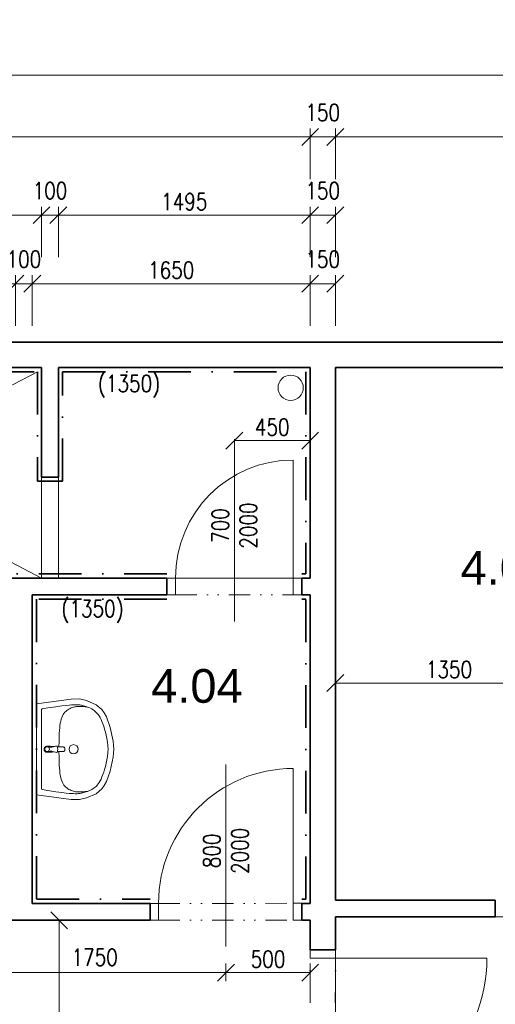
# Model space of a CAD drawing. Header units: millimetres. Extents: x -485339 to 350584, y -1189934 to 0.
# Tile 173 of 178: x -72230 to -69405, y -717226 to -711384. Entities that reach past the tile are written whole.
import ezdxf

# ---------------------------------------------------------------- set-up
doc = ezdxf.new("R2010")
doc.units = ezdxf.units.MM
doc.header["$LTSCALE"] = 10
doc.linetypes.add('DASHDOT', pattern=[25.4, 12.7, -6.35, 0, -6.35])
doc.linetypes.add('DĚLICÍ2', pattern=[15.875, 6.35, -3.175, 0, -3.175, 0, -3.175])
doc.layers.get('Defpoints').update_dxf_attribs({"color": 201})
for name, color, linetype, lineweight, true_color in [('BOUR_DVEŘE', 7, 'Continuous', 18, 0x4ccd32), ('BOUR_ker.obklad', 7, 'DASHDOT', 35, 0x4ccd32), ('BOUR_zařizováky', 7, 'Continuous', 18, 0x4ccd32), ('BOURÁNÍ_POPIS', 7, 'Continuous', 18, 0x4ccd32)]:
    doc.layers.add(name, color=color, linetype=linetype, lineweight=lineweight, true_color=true_color)
for name, color, linetype, lineweight in [('St__otvory_dveře', 40, 'Continuous', 18), ('St_kóty', 132, 'Continuous', 18), ('St_plocha_místnosti', 250, 'Continuous', 18), ('St_popis_otvory', 40, 'Continuous', 18), ('St_čáry_obrys', 5, 'Continuous', 35), ('St_čáry_plné', 250, 'Continuous', 18), ('ZTI_ST_kanalda', 234, 'Continuous', 18)]:
    doc.layers.add(name, color=color, linetype=linetype, lineweight=lineweight)
doc.layers.add('St_plocha_místn', color=140, linetype='Continuous', lineweight=18, plot=False)
doc.styles.add('Andy', font='arial.ttf')
doc.styles.get("Standard").update_dxf_attribs({"font": 'simplex.shx', "width": 0.8})
doc.dimstyles.new('stavebníM100', dxfattribs={"dimtxt": 165, "dimasz": 170, "dimexe": 150, "dimexo": 100, "dimgap": 30, "dimtad": 1, "dimdec": 0, "dimtxsty": 'Standard', "dimblk": 'OBLIQUE', "dimcen": -2.5, "dimdle": 150, "dimclrd": 256, "dimclre": 256, "dimclrt": 256, "dimadec": 4, "dimazin": 0, "dimtfac": 1, "dimtdec": 0, "dimtmove": 2, "dimatfit": 3, "dimldrblk": 'OBLIQUE', "dimfxl": 400, "dimfxlon": 1, "dimlwd": -1, "dimlwe": -1, "dimarcsym": 0})
doc.dimstyles.new('stavebníM50 vnitřní', dxfattribs={"dimtxt": 100, "dimasz": 100, "dimexe": 50, "dimexo": 100, "dimgap": 30, "dimtad": 1, "dimdec": 0, "dimtxsty": 'Standard', "dimblk": 'OBLIQUE', "dimcen": 2.5, "dimclrd": 256, "dimclre": 256, "dimclrt": 256, "dimadec": 0, "dimazin": 0, "dimtfac": 1, "dimtdec": 0, "dimtmove": 2, "dimatfit": 2, "dimldrblk": 'OBLIQUE', "dimfxl": 250, "dimfxlon": 1, "dimlwd": -1, "dimlwe": -1, "dimarcsym": 0})

# ---------------------------------------------------------------- blocks, each defined once
blk = doc.blocks.new('G$CC1796412')
at = {"layer": 'St__otvory_dveře', "color": 0, "ltscale": 2}
blk.add_lwpolyline([(850, 0.8), (850, 800.8)], dxfattribs=at)
at = {"layer": 'St__otvory_dveře', "ltscale": 2}
for points in [[(50, 0), (0, 0), (0, -100), (50, -100)], [(900, 0.8), (850, 0.8), (850, -99.2), (900, -99.2)]]:
    blk.add_lwpolyline(points, close=True, dxfattribs=at)
at = {"layer": 'St__otvory_dveře', "linetype": 'DĚLICÍ2', "ltscale": 2}
for points in [[(50, 0), (850, 0.8)], [(50, -100), (850, -99.2)]]:
    blk.add_lwpolyline(points, dxfattribs=at)
at = {"layer": 'St__otvory_dveře', "color": 0, "ltscale": 2}
blk.add_arc((850, 0.8), 800, 90, 180, dxfattribs=at)
blk = doc.blocks.new('G$CB4A84410')
at = {"layer": 'St__otvory_dveře', "ltscale": 2}
for points in [[(100, -50), (100, 0), (0, 0), (0, -50)], [(100.8, -800), (100.8, -750), (0.8, -750), (0.8, -800)]]:
    blk.add_lwpolyline(points, close=True, dxfattribs=at)
at = {"layer": 'St__otvory_dveře', "linetype": 'DĚLICÍ2', "ltscale": 2}
for points in [[(0, -50), (0.8, -750)], [(100, -50), (100.8, -750)]]:
    blk.add_lwpolyline(points, dxfattribs=at)
at = {"layer": 'St__otvory_dveře', "color": 0, "ltscale": 2}
blk.add_lwpolyline([(100.8, -750), (800.8, -750)], dxfattribs=at)
blk.add_arc((100.8, -750), 700, 0, 90, dxfattribs=at)
blk = doc.blocks.new('19252405')
at = {"color": 0}
for p, q in [((-256, 297.9), (-297.4, 289)), ((-205.9, 297.8), (-256, 297.9)), ((-0.1, 270), (-205.9, 297.8)), ((-387.8, 235.1), (-402, 215.6)), ((-354.4, 263.7), (-387.8, 235.1)), ((-297.4, 289), (-354.4, 263.7)), ((-335.7, 234), (-342.8, 229.3)), ((-328.1, 238.5), (-335.7, 234)), ((-319.9, 242.7), (-328.1, 238.5)), ((-311.4, 246.6), (-319.9, 242.7)), ((-303, 250), (-311.4, 246.6)), ((-294.7, 253.1), (-303, 250)), ((-296.5, 251), (-303, 250)), ((-289.1, 251.8), (-296.5, 251)), ((-287, 255.6), (-294.7, 253.1)), ((-281, 252.4), (-289.1, 251.8)), ((-279.9, 257.7), (-287, 255.6)), ((-272.6, 252.9), (-281, 252.4)), ((-273.6, 259.4), (-279.9, 257.7)), ((-267.9, 260.7), (-273.6, 259.4)), ((-264.3, 253.2), (-272.6, 252.9)), ((-262.5, 261.7), (-267.9, 260.7)), ((-256.6, 253.4), (-264.3, 253.2)), ((-257.4, 262.5), (-262.5, 261.7)), ((-252.3, 263.1), (-257.4, 262.5)), ((-249.5, 253.4), (-256.6, 253.4)), ((-247.3, 263.5), (-252.3, 263.1)), ((-243.2, 253.2), (-249.5, 253.4)), ((-242, 263.9), (-247.3, 263.5)), ((-237.2, 252.7), (-243.2, 253.2)), ((-236, 264), (-242, 263.9)), ((-231.5, 252), (-237.2, 252.7)), ((-228.7, 263.9), (-236, 264)), ((-225.7, 250.8), (-231.5, 252)), ((-219.5, 263.5), (-228.7, 263.9)), ((-219.7, 249.3), (-225.7, 250.8)), ((-213.4, 247.2), (-219.7, 249.3)), ((-208.3, 262.9), (-219.5, 263.5)), ((-206.7, 244.7), (-213.4, 247.2)), ((-194.3, 261.8), (-208.3, 262.9)), ((-199.8, 241.7), (-206.7, 244.7)), ((-192.9, 238.2), (-199.8, 241.7)), ((-175.7, 260), (-194.3, 261.8)), ((-186.2, 234.2), (-192.9, 238.2)), ((-179.7, 229.6), (-186.2, 234.2)), ((-149.9, 256.8), (-175.7, 260)), ((-114.5, 252), (-149.9, 256.8)), ((-67.2, 245), (-114.5, 252)), ((-34.3, 239.9), (-67.2, 245)), ((-30.1, 235), (-29.9, -235)), ((-0.1, 270), (0.1, -270)), ((-415, 191.7), (-438, 129.3)), ((-402, 215.6), (-415, 191.7)), ((-383.4, 176.7), (-388.8, 164.5)), ((-377.9, 187.5), (-383.4, 176.7)), ((-372.4, 197), (-377.9, 187.5)), ((-366.9, 205.2), (-372.4, 197)), ((-361.2, 212.3), (-366.9, 205.2)), ((-355.4, 218.6), (-361.2, 212.3)), ((-349.3, 224.2), (-355.4, 218.6)), ((-342.8, 229.3), (-349.3, 224.2)), ((-173.6, 224.5), (-179.7, 229.6)), ((-168, 218.8), (-173.6, 224.5)), ((-162.7, 212.4), (-168, 218.8)), ((-158, 205.2), (-162.7, 212.4)), ((-153.7, 197.1), (-158, 205.2)), ((-149.9, 188), (-153.7, 197.1)), ((-146.7, 177.9), (-149.9, 188)), ((-143.9, 166.8), (-146.7, 177.9)), ((-438, 129.3), (-456.2, 47.3)), ((-404.5, 119.4), (-409.5, 101.6)), ((-399.3, 135.8), (-404.5, 119.4)), ((-394.1, 150.9), (-399.3, 135.8)), ((-388.8, 164.5), (-394.1, 150.9)), ((-141.5, 154.5), (-143.9, 166.8)), ((-139.5, 141.3), (-141.5, 154.5)), ((-137.9, 127), (-139.5, 141.3)), ((-136.6, 111.6), (-137.9, 127)), ((-418.2, 63.2), (-421.5, 42.6)), ((-414.2, 82.9), (-418.2, 63.2)), ((-409.5, 101.6), (-414.2, 82.9)), ((-135.5, 95.2), (-136.6, 111.6)), ((-134.7, 77.8), (-135.5, 95.2)), ((-134.1, 59.5), (-134.7, 77.8)), ((-133.8, 40.3), (-134.1, 59.5)), ((-456.2, 47.3), (-460, -0.1)), ((-423.8, 21.2), (-425.1, -1.9)), ((-423.8, -21.5), (-425.1, 1.7)), ((-421.5, 42.6), (-423.8, 21.2)), ((-167.6, 4.8), (-167.7, 2.2)), ((-167.7, 2.2), (-167.7, 0)), ((-167.5, 6.7), (-167.6, 4.8)), ((-167.4, 8), (-167.5, 6.7)), ((-167.2, 9), (-167.4, 8)), ((-167, 9.6), (-167.2, 9)), ((-166.7, 10.2), (-167, 9.6)), ((-166.5, 10.7), (-166.7, 10.2)), ((-166.2, 11.1), (-166.5, 10.7)), ((-165.8, 11.4), (-166.2, 11.1)), ((-165.5, 11.7), (-165.8, 11.4)), ((-165.1, 11.9), (-165.5, 11.7)), ((-164.7, 12.1), (-165.1, 11.9)), ((-164.2, 12.3), (-164.7, 12.1)), ((-163.7, 12.5), (-164.2, 12.3)), ((-163.2, 12.6), (-163.7, 12.5)), ((-162.5, 12.7), (-163.2, 12.6)), ((-161.8, 12.9), (-162.5, 12.7)), ((-160.9, 13), (-161.8, 12.9)), ((-159.9, 13), (-160.9, 13)), ((-158.7, 13.1), (-159.9, 13)), ((-157.3, 13.2), (-158.7, 13.1)), ((-155.5, 13.3), (-157.3, 13.2)), ((-153.4, 13.3), (-155.5, 13.3)), ((-150.9, 13.4), (-153.4, 13.3)), ((-148.1, 13.5), (-150.9, 13.4)), ((-145, 13.6), (-148.1, 13.5)), ((-141.7, 13.6), (-145, 13.6)), ((-138.2, 13.8), (-141.7, 13.6)), ((-134.6, 13.9), (-138.2, 13.8)), ((-131.1, 14), (-134.6, 13.9)), ((-133.5, 20.5), (-133.8, 40.3)), ((-133.5, 13.9), (-133.5, 20.5)), ((-127.5, 14.2), (-131.1, 14)), ((-124.2, 14.4), (-127.5, 14.2)), ((-125.2, 8.9), (-125.9, 0)), ((-124.7, 12.6), (-125.2, 8.9)), ((-123.5, 16.6), (-124.7, 12.6)), ((-122.5, 18), (-123.5, 16.6)), ((-120.2, 19), (-122.5, 18)), ((-113.5, 18.2), (-120.2, 19)), ((-100.4, 14.6), (-113.5, 18.2)), ((-101.7, 15.8), (-104.1, 15.6)), ((-99.2, 15.9), (-101.7, 15.8)), ((-90.4, 12.4), (-100.4, 14.6)), ((-96.8, 16.1), (-99.2, 15.9)), ((-94.8, 16.2), (-96.8, 16.1)), ((-92.9, 16.4), (-94.8, 16.2)), ((-91.1, 16.5), (-92.9, 16.4)), ((-89.5, 16.6), (-91.1, 16.5)), ((-85, 11.7), (-90.4, 12.4)), ((-88, 16.7), (-89.5, 16.6)), ((-86.5, 16.8), (-88, 16.7)), ((-85, 16.9), (-86.5, 16.8)), ((-83.5, 17), (-85, 16.9)), ((-80.9, 12), (-85, 11.7)), ((-82, 17.1), (-83.5, 17)), ((-80.6, 17.2), (-82, 17.1)), ((-76.4, 13), (-80.9, 12)), ((-79.2, 17.3), (-80.6, 17.2)), ((-78, 17.4), (-79.2, 17.3)), ((-76.8, 17.5), (-78, 17.4)), ((-75.7, 17.5), (-76.8, 17.5)), ((-70.6, 14.3), (-76.4, 13)), ((-74.6, 17.6), (-75.7, 17.5)), ((-73.6, 17.7), (-74.6, 17.6)), ((-72.5, 17.8), (-73.6, 17.7)), ((-71.4, 17.8), (-72.5, 17.8)), ((-70.3, 17.9), (-71.4, 17.8)), ((-63.6, 15), (-70.6, 14.3)), ((-69, 17.9), (-70.3, 17.9)), ((-67.6, 18), (-69, 17.9)), ((-65.9, 18.1), (-67.6, 18)), ((-64, 18.1), (-65.9, 18.1)), ((-61.7, 18.2), (-64, 18.1)), ((-55.3, 16.9), (-55.3, 16.9)), ((-49.8, 12.9), (-49.8, 12.9)), ((-46.2, 7), (-46.2, 7)), ((-456.2, -47.5), (-460, -0.1)), ((-438, -129.6), (-456.2, -47.5)), ((-421.5, -42.8), (-423.8, -21.5)), ((-418.2, -63.4), (-421.5, -42.8)), ((-167.7, -2.3), (-167.7, 0)), ((-167.6, -4.9), (-167.7, -2.3)), ((-167.5, -6.8), (-167.6, -4.9)), ((-167.4, -8.1), (-167.5, -6.8)), ((-167.2, -9), (-167.4, -8.1)), ((-167, -9.7), (-167.2, -9)), ((-166.7, -10.3), (-167, -9.7)), ((-166.4, -10.8), (-166.7, -10.3)), ((-166.1, -11.2), (-166.4, -10.8)), ((-165.8, -11.5), (-166.1, -11.2)), ((-165.5, -11.8), (-165.8, -11.5)), ((-165.1, -12), (-165.5, -11.8)), ((-164.7, -12.2), (-165.1, -12)), ((-164.2, -12.4), (-164.7, -12.2)), ((-163.7, -12.6), (-164.2, -12.4)), ((-163.2, -12.7), (-163.7, -12.6)), ((-162.5, -12.8), (-163.2, -12.7)), ((-161.8, -12.9), (-162.5, -12.8)), ((-160.9, -13), (-161.8, -12.9)), ((-159.9, -13.1), (-160.9, -13)), ((-158.7, -13.2), (-159.9, -13.1)), ((-157.3, -13.3), (-158.7, -13.2)), ((-155.5, -13.3), (-157.3, -13.3)), ((-153.4, -13.4), (-155.5, -13.3)), ((-150.9, -13.5), (-153.4, -13.4)), ((-148.1, -13.5), (-150.9, -13.5)), ((-145, -13.6), (-148.1, -13.5)), ((-141.6, -13.7), (-145, -13.6)), ((-138.2, -13.8), (-141.6, -13.7)), ((-134.6, -13.9), (-138.2, -13.8)), ((-131, -14.1), (-134.6, -13.9)), ((-133.7, -40.4), (-134.1, -59.5)), ((-133.5, -20.5), (-133.7, -40.4)), ((-133.5, -14), (-133.5, -20.5)), ((-127.5, -14.3), (-131, -14.1)), ((-124.2, -14.4), (-127.5, -14.3)), ((-125.2, -8.9), (-125.9, 0)), ((-124.7, -12.6), (-125.2, -8.9)), ((-123.4, -16.6), (-124.7, -12.6)), ((-122.5, -18.1), (-123.4, -16.6)), ((-120.2, -19.1), (-122.5, -18.1)), ((-113.5, -18.2), (-120.2, -19.1)), ((-100.4, -14.7), (-113.5, -18.2)), ((-101.7, -15.8), (-104.1, -15.6)), ((-99.2, -16), (-101.7, -15.8)), ((-90.4, -12.4), (-100.4, -14.7)), ((-96.8, -16.1), (-99.2, -16)), ((-94.7, -16.3), (-96.8, -16.1)), ((-92.9, -16.4), (-94.7, -16.3)), ((-91.1, -16.5), (-92.9, -16.4)), ((-89.5, -16.6), (-91.1, -16.5)), ((-85, -11.7), (-90.4, -12.4)), ((-88, -16.7), (-89.5, -16.6)), ((-86.5, -16.8), (-88, -16.7)), ((-85, -16.9), (-86.5, -16.8)), ((-80.8, -12.1), (-85, -11.7)), ((-83.5, -17), (-85, -16.9)), ((-82, -17.1), (-83.5, -17)), ((-80.6, -17.2), (-82, -17.1)), ((-76.4, -13), (-80.8, -12.1)), ((-79.2, -17.3), (-80.6, -17.2)), ((-78, -17.4), (-79.2, -17.3)), ((-76.8, -17.5), (-78, -17.4)), ((-75.7, -17.6), (-76.8, -17.5)), ((-70.6, -14.3), (-76.4, -13)), ((-74.6, -17.7), (-75.7, -17.6)), ((-73.5, -17.7), (-74.6, -17.7)), ((-72.5, -17.8), (-73.5, -17.7)), ((-71.4, -17.9), (-72.5, -17.8)), ((-70.3, -17.9), (-71.4, -17.9)), ((-63.6, -15), (-70.6, -14.3)), ((-69, -18), (-70.3, -17.9)), ((-67.6, -18), (-69, -18)), ((-65.9, -18.1), (-67.6, -18)), ((-63.9, -18.2), (-65.9, -18.1)), ((-61.6, -18.2), (-63.9, -18.2)), ((-55.3, -16.9), (-55.3, -16.9)), ((-49.8, -12.9), (-49.8, -12.9)), ((-46.2, -7.1), (-46.2, -7.1)), ((-44.9, 0), (-44.9, 0)), ((-414.1, -83.1), (-418.2, -63.4)), ((-409.5, -101.8), (-414.1, -83.1)), ((-404.4, -119.5), (-409.5, -101.8)), ((-136.5, -111.6), (-137.8, -127)), ((-135.5, -95.2), (-136.5, -111.6)), ((-134.7, -77.8), (-135.5, -95.2)), ((-134.1, -59.5), (-134.7, -77.8)), ((-414.9, -191.9), (-438, -129.6)), ((-399.3, -136), (-404.4, -119.5)), ((-394, -151.1), (-399.3, -136)), ((-388.7, -164.7), (-394, -151.1)), ((-383.3, -176.9), (-388.7, -164.7)), ((-143.8, -166.8), (-146.6, -178)), ((-141.4, -154.6), (-143.8, -166.8)), ((-139.4, -141.4), (-141.4, -154.6)), ((-137.8, -127), (-139.4, -141.4)), ((-401.9, -215.8), (-414.9, -191.9)), ((-387.7, -235.3), (-401.9, -215.8)), ((-377.8, -187.7), (-383.3, -176.9)), ((-372.3, -197.1), (-377.8, -187.7)), ((-366.8, -205.3), (-372.3, -197.1)), ((-361.1, -212.5), (-366.8, -205.3)), ((-355.3, -218.8), (-361.1, -212.5)), ((-349.1, -224.4), (-355.3, -218.8)), ((-342.6, -229.5), (-349.1, -224.4)), ((-335.6, -234.2), (-342.6, -229.5)), ((-179.6, -229.7), (-186.1, -234.3)), ((-173.5, -224.6), (-179.6, -229.7)), ((-167.9, -218.9), (-173.5, -224.6)), ((-162.6, -212.5), (-167.9, -218.9)), ((-157.9, -205.2), (-162.6, -212.5)), ((-153.6, -197.1), (-157.9, -205.2)), ((-149.9, -188.1), (-153.6, -197.1)), ((-146.6, -178), (-149.9, -188.1)), ((-354.3, -263.9), (-387.7, -235.3)), ((-297.3, -289.2), (-354.3, -263.9)), ((-328, -238.7), (-335.6, -234.2)), ((-319.8, -242.9), (-328, -238.7)), ((-311.3, -246.7), (-319.8, -242.9)), ((-302.9, -250.2), (-311.3, -246.7)), ((-296.4, -251.1), (-302.9, -250.2)), ((-294.6, -253.2), (-302.9, -250.2)), ((-255.9, -298), (-297.3, -289.2)), ((-289, -251.9), (-296.4, -251.1)), ((-286.8, -255.8), (-294.6, -253.2)), ((-280.8, -252.6), (-289, -251.9)), ((-279.8, -257.9), (-286.8, -255.8)), ((-272.5, -253), (-280.8, -252.6)), ((-273.5, -259.5), (-279.8, -257.9)), ((-267.7, -260.8), (-273.5, -259.5)), ((-264.2, -253.4), (-272.5, -253)), ((-262.4, -261.8), (-267.7, -260.8)), ((-256.4, -253.5), (-264.2, -253.4)), ((-257.3, -262.6), (-262.4, -261.8)), ((-252.2, -263.2), (-257.3, -262.6)), ((-249.4, -253.5), (-256.4, -253.5)), ((-247.1, -263.7), (-252.2, -263.2)), ((-243, -253.3), (-249.4, -253.5)), ((-241.9, -264), (-247.1, -263.7)), ((-237.1, -252.9), (-243, -253.3)), ((-235.9, -264.1), (-241.9, -264)), ((-231.4, -252.1), (-237.1, -252.9)), ((-228.5, -264), (-235.9, -264.1)), ((-225.6, -250.9), (-231.4, -252.1)), ((-219.4, -263.7), (-228.5, -264)), ((-219.6, -249.4), (-225.6, -250.9)), ((-213.2, -247.3), (-219.6, -249.4)), ((-208.1, -263), (-219.4, -263.7)), ((-206.6, -244.8), (-213.2, -247.3)), ((-194.2, -261.9), (-208.1, -263)), ((-199.7, -241.8), (-206.6, -244.8)), ((0.1, -270), (-205.7, -297.9)), ((-192.8, -238.3), (-199.7, -241.8)), ((-175.6, -260), (-194.2, -261.9)), ((-186.1, -234.3), (-192.8, -238.3)), ((-149.8, -256.9), (-175.6, -260)), ((-114.4, -252.1), (-149.8, -256.9)), ((-67, -245.1), (-114.4, -252.1)), ((-34.2, -239.9), (-67, -245.1)), ((-205.7, -297.9), (-255.9, -298))]:
    blk.add_line(p, q, dxfattribs=at)
for centre, major_axis, start_param, end_param in [((-35.1, 235), (3.54, 3.54), 5.498034, 6.914051), ((-220, -0.1), (19.1, 19.1), 0.785398, 7.068583), ((-62.9, 0), (-9.75, 9.75), -0.785398, 5.497787), ((-62.9, 0), (10.6, 10.6), 3.881371, 7.115283), ((-61.7, 2.9), (-10.9, 10.9), -1.209553, -0.785152), ((-62.3, 1.5), (11.9, 11.9), 6.239989, 6.644428), ((-63.3, 0.6), (-12.9, 12.9), 4.290124, 4.669192), ((-64.8, 0), (-14, 14), 3.927237, 4.290124), ((-61.7, -2.9), (-10.9, 10.9), 2.356441, 2.780842), ((-62.3, -1.5), (11.9, 11.9), 4.351639, 4.756078), ((-63.3, -0.6), (-12.9, 12.9), 3.185282, 3.564351), ((-64.8, 0), (-14, 14), 3.564351, 3.927237), ((-34.9, -235), (-3.54, 3.54), 2.51122, 3.927237)]:
    blk.add_ellipse(centre, major_axis=major_axis, ratio=1, start_param=start_param, end_param=end_param, dxfattribs=at)
blk = doc.blocks.new('G$CD8DE4D11')
at = {"layer": 'St__otvory_dveře', "ltscale": 2}
for points in [[(-150, -50), (-150, 0), (0, 0), (0, -50)], [(-150.8, -1000), (-150.8, -950), (-0.8, -950), (-0.8, -1000)]]:
    blk.add_lwpolyline(points, close=True, dxfattribs=at)
at = {"layer": 'St__otvory_dveře', "linetype": 'DĚLICÍ2', "ltscale": 2}
for points in [[(-150, -50), (-150.8, -950)], [(0, -50), (-0.8, -950)]]:
    blk.add_lwpolyline(points, dxfattribs=at)
at = {"layer": 'St__otvory_dveře', "color": 0, "ltscale": 2}
blk.add_lwpolyline([(-150.8, -950), (-1050.8, -950)], dxfattribs=at)
blk.add_arc((-150.8, -950), 900, 90, 180, dxfattribs=at)
blk = doc.blocks.new('_OBLIQUE')
at = {"color": 0, "linetype": 'ByBlock'}
blk.add_line((-0.5, -0.5), (0.5, 0.5), dxfattribs=at)
blk = doc.blocks.new('*D5293')
at = {"layer": 'Defpoints', "color": 0}
for p in [(-70504.9, -712080.4), (-74454.9, -712736.1), (-70504.9, -712736.1)]:
    blk.add_point(p, dxfattribs=at)
at = {"layer": 'St_kóty'}
for p, q in [((-74454.9, -712330.4), (-74454.9, -712030.4)), ((-70504.9, -712330.4), (-70504.9, -712030.4)), ((-74454.9, -712080.4), (-70504.9, -712080.4))]:
    blk.add_line(p, q, dxfattribs=at)
at = {"layer": 'St_kóty', "linetype": 'ByBlock', "xscale": 100, "yscale": 100, "zscale": 100, "rotation": 180}
blk.add_blockref('_OBLIQUE', (-74454.9, -712080.4), dxfattribs=at)
at = {"layer": 'St_kóty', "linetype": 'ByBlock', "xscale": 100, "yscale": 100, "zscale": 100}
blk.add_blockref('_OBLIQUE', (-70504.9, -712080.4), dxfattribs=at)
at = {"layer": 'St_kóty', "insert": (-72479.9, -712000.4), "char_height": 100, "attachment_point": 5}
blk.add_mtext('3950', dxfattribs=at)
blk = doc.blocks.new('*D5294')
at = {"layer": 'Defpoints', "color": 0}
for p in [(-70354.9, -712080.4), (-70504.9, -712736.1), (-70354.9, -712736.1)]:
    blk.add_point(p, dxfattribs=at)
at = {"layer": 'St_kóty'}
for p, q in [((-70504.9, -712330.4), (-70504.9, -712030.4)), ((-70354.9, -712330.4), (-70354.9, -712030.4)), ((-70504.9, -712080.4), (-70354.9, -712080.4))]:
    blk.add_line(p, q, dxfattribs=at)
at = {"layer": 'St_kóty', "linetype": 'ByBlock', "xscale": 100, "yscale": 100, "zscale": 100, "rotation": 180}
blk.add_blockref('_OBLIQUE', (-70504.9, -712080.4), dxfattribs=at)
at = {"layer": 'St_kóty', "linetype": 'ByBlock', "xscale": 100, "yscale": 100, "zscale": 100}
blk.add_blockref('_OBLIQUE', (-70354.9, -712080.4), dxfattribs=at)
at = {"layer": 'St_kóty', "insert": (-70429.9, -711935.4), "char_height": 100, "attachment_point": 5}
blk.add_mtext('150', dxfattribs=at)
blk = doc.blocks.new('*D5295')
at = {"layer": 'Defpoints', "color": 0}
for p in [(-68054.9, -712080.4), (-70354.9, -712736.1), (-68054.9, -712736.1)]:
    blk.add_point(p, dxfattribs=at)
at = {"layer": 'St_kóty'}
for p, q in [((-70354.9, -712330.4), (-70354.9, -712030.4)), ((-68054.9, -712330.4), (-68054.9, -712030.4)), ((-70354.9, -712080.4), (-68054.9, -712080.4))]:
    blk.add_line(p, q, dxfattribs=at)
at = {"layer": 'St_kóty', "linetype": 'ByBlock', "xscale": 100, "yscale": 100, "zscale": 100, "rotation": 180}
blk.add_blockref('_OBLIQUE', (-70354.9, -712080.4), dxfattribs=at)
at = {"layer": 'St_kóty', "linetype": 'ByBlock', "xscale": 100, "yscale": 100, "zscale": 100}
blk.add_blockref('_OBLIQUE', (-68054.9, -712080.4), dxfattribs=at)
at = {"layer": 'St_kóty', "insert": (-69204.9, -712000.4), "char_height": 100, "attachment_point": 5}
blk.add_mtext('2300', dxfattribs=at)
blk = doc.blocks.new('*D5304')
at = {"layer": 'Defpoints', "color": 0}
for p in [(-72254.9, -712950.7), (-73354.9, -714797.8), (-72254.9, -714797.8)]:
    blk.add_point(p, dxfattribs=at)
at = {"layer": 'St_kóty'}
for p, q in [((-73354.9, -713200.7), (-73354.9, -712900.7)), ((-72254.9, -713200.7), (-72254.9, -712900.7)), ((-73354.9, -712950.7), (-72254.9, -712950.7))]:
    blk.add_line(p, q, dxfattribs=at)
at = {"layer": 'St_kóty', "linetype": 'ByBlock', "xscale": 100, "yscale": 100, "zscale": 100, "rotation": 180}
blk.add_blockref('_OBLIQUE', (-73354.9, -712950.7), dxfattribs=at)
at = {"layer": 'St_kóty', "linetype": 'ByBlock', "xscale": 100, "yscale": 100, "zscale": 100}
blk.add_blockref('_OBLIQUE', (-72254.9, -712950.7), dxfattribs=at)
at = {"layer": 'St_kóty', "insert": (-72804.9, -712870.7), "char_height": 100, "attachment_point": 5}
blk.add_mtext('1100', dxfattribs=at)
blk = doc.blocks.new('*D5305')
at = {"layer": 'Defpoints', "color": 0}
for p in [(-72154.9, -712950.7), (-72254.9, -714797.8), (-72154.9, -714797.8)]:
    blk.add_point(p, dxfattribs=at)
at = {"layer": 'St_kóty'}
for p, q in [((-72254.9, -713200.7), (-72254.9, -712900.7)), ((-72154.9, -713200.7), (-72154.9, -712900.7)), ((-72254.9, -712950.7), (-72154.9, -712950.7))]:
    blk.add_line(p, q, dxfattribs=at)
at = {"layer": 'St_kóty', "linetype": 'ByBlock', "xscale": 100, "yscale": 100, "zscale": 100, "rotation": 180}
blk.add_blockref('_OBLIQUE', (-72254.9, -712950.7), dxfattribs=at)
at = {"layer": 'St_kóty', "linetype": 'ByBlock', "xscale": 100, "yscale": 100, "zscale": 100}
blk.add_blockref('_OBLIQUE', (-72154.9, -712950.7), dxfattribs=at)
at = {"layer": 'St_kóty', "insert": (-72204.9, -712805.7), "char_height": 100, "attachment_point": 5}
blk.add_mtext('100', dxfattribs=at)
blk = doc.blocks.new('*D5306')
at = {"layer": 'Defpoints', "color": 0}
for p in [(-70504.9, -712950.7), (-72154.9, -714797.8), (-70504.9, -714797.8)]:
    blk.add_point(p, dxfattribs=at)
at = {"layer": 'St_kóty'}
for p, q in [((-72154.9, -713200.7), (-72154.9, -712900.7)), ((-70504.9, -713200.7), (-70504.9, -712900.7)), ((-72154.9, -712950.7), (-70504.9, -712950.7))]:
    blk.add_line(p, q, dxfattribs=at)
at = {"layer": 'St_kóty', "linetype": 'ByBlock', "xscale": 100, "yscale": 100, "zscale": 100, "rotation": 180}
blk.add_blockref('_OBLIQUE', (-72154.9, -712950.7), dxfattribs=at)
at = {"layer": 'St_kóty', "linetype": 'ByBlock', "xscale": 100, "yscale": 100, "zscale": 100}
blk.add_blockref('_OBLIQUE', (-70504.9, -712950.7), dxfattribs=at)
at = {"layer": 'St_kóty', "insert": (-71329.9, -712870.7), "char_height": 100, "attachment_point": 5}
blk.add_mtext('1650', dxfattribs=at)
blk = doc.blocks.new('*D5307')
at = {"layer": 'Defpoints', "color": 0}
for p in [(-70354.9, -712950.7), (-70504.9, -714797.8), (-70354.9, -714797.8)]:
    blk.add_point(p, dxfattribs=at)
at = {"layer": 'St_kóty'}
for p, q in [((-70504.9, -713200.7), (-70504.9, -712900.7)), ((-70354.9, -713200.7), (-70354.9, -712900.7)), ((-70504.9, -712950.7), (-70354.9, -712950.7))]:
    blk.add_line(p, q, dxfattribs=at)
at = {"layer": 'St_kóty', "linetype": 'ByBlock', "xscale": 100, "yscale": 100, "zscale": 100, "rotation": 180}
blk.add_blockref('_OBLIQUE', (-70504.9, -712950.7), dxfattribs=at)
at = {"layer": 'St_kóty', "linetype": 'ByBlock', "xscale": 100, "yscale": 100, "zscale": 100}
blk.add_blockref('_OBLIQUE', (-70354.9, -712950.7), dxfattribs=at)
at = {"layer": 'St_kóty', "insert": (-70429.9, -712805.7), "char_height": 100, "attachment_point": 5}
blk.add_mtext('150', dxfattribs=at)
blk = doc.blocks.new('*D5308')
at = {"layer": 'Defpoints', "color": 0}
for p in [(-59724.9, -711714.4), (-74604.9, -712982.9), (-59724.9, -712982.9)]:
    blk.add_point(p, dxfattribs=at)
at = {"layer": 'St_kóty'}
for p, q in [((-74604.9, -711964.4), (-74604.9, -711664.4)), ((-59724.9, -711964.4), (-59724.9, -711664.4)), ((-74604.9, -711714.4), (-59724.9, -711714.4))]:
    blk.add_line(p, q, dxfattribs=at)
at = {"layer": 'St_kóty', "linetype": 'ByBlock', "xscale": 100, "yscale": 100, "zscale": 100, "rotation": 180}
blk.add_blockref('_OBLIQUE', (-74604.9, -711714.4), dxfattribs=at)
at = {"layer": 'St_kóty', "linetype": 'ByBlock', "xscale": 100, "yscale": 100, "zscale": 100}
blk.add_blockref('_OBLIQUE', (-59724.9, -711714.4), dxfattribs=at)
at = {"layer": 'St_kóty', "insert": (-67164.9, -711634.4), "char_height": 100, "attachment_point": 5}
blk.add_mtext('14880', dxfattribs=at)
blk = doc.blocks.new('*D5310')
at = {"layer": 'Defpoints', "color": 0}
for p in [(-72099.9, -712544.1), (-74454.9, -713447.8), (-72099.9, -713447.8)]:
    blk.add_point(p, dxfattribs=at)
at = {"layer": 'St_kóty'}
for p, q in [((-74454.9, -712794.1), (-74454.9, -712494.1)), ((-72099.9, -712794.1), (-72099.9, -712494.1)), ((-74454.9, -712544.1), (-72099.9, -712544.1))]:
    blk.add_line(p, q, dxfattribs=at)
at = {"layer": 'St_kóty', "linetype": 'ByBlock', "xscale": 100, "yscale": 100, "zscale": 100, "rotation": 180}
blk.add_blockref('_OBLIQUE', (-74454.9, -712544.1), dxfattribs=at)
at = {"layer": 'St_kóty', "linetype": 'ByBlock', "xscale": 100, "yscale": 100, "zscale": 100}
blk.add_blockref('_OBLIQUE', (-72099.9, -712544.1), dxfattribs=at)
at = {"layer": 'St_kóty', "insert": (-73277.4, -712464.1), "char_height": 100, "attachment_point": 5}
blk.add_mtext('2355', dxfattribs=at)
blk = doc.blocks.new('*D5311')
at = {"layer": 'Defpoints', "color": 0}
for p in [(-71999.9, -712544.1), (-72099.9, -713447.8), (-71999.9, -713447.8)]:
    blk.add_point(p, dxfattribs=at)
at = {"layer": 'St_kóty'}
for p, q in [((-72099.9, -712794.1), (-72099.9, -712494.1)), ((-71999.9, -712794.1), (-71999.9, -712494.1)), ((-72099.9, -712544.1), (-71999.9, -712544.1))]:
    blk.add_line(p, q, dxfattribs=at)
at = {"layer": 'St_kóty', "linetype": 'ByBlock', "xscale": 100, "yscale": 100, "zscale": 100, "rotation": 180}
blk.add_blockref('_OBLIQUE', (-72099.9, -712544.1), dxfattribs=at)
at = {"layer": 'St_kóty', "linetype": 'ByBlock', "xscale": 100, "yscale": 100, "zscale": 100}
blk.add_blockref('_OBLIQUE', (-71999.9, -712544.1), dxfattribs=at)
at = {"layer": 'St_kóty', "insert": (-72049.9, -712399.1), "char_height": 100, "attachment_point": 5}
blk.add_mtext('100', dxfattribs=at)
blk = doc.blocks.new('*D5312')
at = {"layer": 'Defpoints', "color": 0}
for p in [(-70504.9, -712544.1), (-71999.9, -713447.8), (-70504.9, -713447.8)]:
    blk.add_point(p, dxfattribs=at)
at = {"layer": 'St_kóty'}
for p, q in [((-71999.9, -712794.1), (-71999.9, -712494.1)), ((-70504.9, -712794.1), (-70504.9, -712494.1)), ((-71999.9, -712544.1), (-70504.9, -712544.1))]:
    blk.add_line(p, q, dxfattribs=at)
at = {"layer": 'St_kóty', "linetype": 'ByBlock', "xscale": 100, "yscale": 100, "zscale": 100, "rotation": 180}
blk.add_blockref('_OBLIQUE', (-71999.9, -712544.1), dxfattribs=at)
at = {"layer": 'St_kóty', "linetype": 'ByBlock', "xscale": 100, "yscale": 100, "zscale": 100}
blk.add_blockref('_OBLIQUE', (-70504.9, -712544.1), dxfattribs=at)
at = {"layer": 'St_kóty', "insert": (-71252.4, -712464.1), "char_height": 100, "attachment_point": 5}
blk.add_mtext('1495', dxfattribs=at)
blk = doc.blocks.new('*D5313')
at = {"layer": 'Defpoints', "color": 0}
for p in [(-70354.9, -712544.1), (-70504.9, -713447.8), (-70354.9, -713447.8)]:
    blk.add_point(p, dxfattribs=at)
at = {"layer": 'St_kóty'}
for p, q in [((-70504.9, -712794.1), (-70504.9, -712494.1)), ((-70354.9, -712794.1), (-70354.9, -712494.1)), ((-70504.9, -712544.1), (-70354.9, -712544.1))]:
    blk.add_line(p, q, dxfattribs=at)
at = {"layer": 'St_kóty', "linetype": 'ByBlock', "xscale": 100, "yscale": 100, "zscale": 100, "rotation": 180}
blk.add_blockref('_OBLIQUE', (-70504.9, -712544.1), dxfattribs=at)
at = {"layer": 'St_kóty', "linetype": 'ByBlock', "xscale": 100, "yscale": 100, "zscale": 100}
blk.add_blockref('_OBLIQUE', (-70354.9, -712544.1), dxfattribs=at)
at = {"layer": 'St_kóty', "insert": (-70429.9, -712399.1), "char_height": 100, "attachment_point": 5}
blk.add_mtext('150', dxfattribs=at)
blk = doc.blocks.new('*D5335')
at = {"layer": 'Defpoints', "color": 0}
for p in [(-70954.9, -713873), (-70504.9, -713873), (-70504.9, -713881.9)]:
    blk.add_point(p, dxfattribs=at)
at = {"layer": 'St_kóty'}
for p, q in [((-70954.9, -713881.9), (-70954.9, -713931.9)), ((-70954.9, -713881.9), (-70504.9, -713881.9)), ((-70504.9, -713881.9), (-70504.9, -713931.9))]:
    blk.add_line(p, q, dxfattribs=at)
at = {"layer": 'St_kóty', "linetype": 'ByBlock', "xscale": 100, "yscale": 100, "zscale": 100, "rotation": 180}
blk.add_blockref('_OBLIQUE', (-70954.9, -713881.9), dxfattribs=at)
at = {"layer": 'St_kóty', "linetype": 'ByBlock', "xscale": 100, "yscale": 100, "zscale": 100}
blk.add_blockref('_OBLIQUE', (-70504.9, -713881.9), dxfattribs=at)
at = {"layer": 'St_kóty', "insert": (-70729.9, -713801.9), "char_height": 100, "attachment_point": 5}
blk.add_mtext('450', dxfattribs=at)
blk = doc.blocks.new('*D5338')
at = {"layer": 'Defpoints', "color": 0}
for p in [(-72754.9, -716884.2), (-71004.9, -716884.2), (-71004.9, -717038.4)]:
    blk.add_point(p, dxfattribs=at)
at = {"layer": 'St_kóty'}
for p, q in [((-72754.9, -716984.2), (-72754.9, -717088.4)), ((-71004.9, -716984.2), (-71004.9, -717088.4)), ((-72754.9, -717038.4), (-71004.9, -717038.4))]:
    blk.add_line(p, q, dxfattribs=at)
at = {"layer": 'St_kóty', "linetype": 'ByBlock', "xscale": 100, "yscale": 100, "zscale": 100, "rotation": 180}
blk.add_blockref('_OBLIQUE', (-72754.9, -717038.4), dxfattribs=at)
at = {"layer": 'St_kóty', "linetype": 'ByBlock', "xscale": 100, "yscale": 100, "zscale": 100}
blk.add_blockref('_OBLIQUE', (-71004.9, -717038.4), dxfattribs=at)
at = {"layer": 'St_kóty', "insert": (-71784.3, -716947.4), "char_height": 100, "attachment_point": 5}
blk.add_mtext('1750', dxfattribs=at)
blk = doc.blocks.new('*D5339')
at = {"layer": 'Defpoints', "color": 0}
for p in [(-71004.9, -716884.2), (-70504.9, -716884.2), (-70504.9, -717038.4)]:
    blk.add_point(p, dxfattribs=at)
at = {"layer": 'St_kóty'}
for p, q in [((-71004.9, -716984.2), (-71004.9, -717088.4)), ((-70504.9, -716984.2), (-70504.9, -717088.4)), ((-71004.9, -717038.4), (-70504.9, -717038.4))]:
    blk.add_line(p, q, dxfattribs=at)
at = {"layer": 'St_kóty', "linetype": 'ByBlock', "xscale": 100, "yscale": 100, "zscale": 100, "rotation": 180}
blk.add_blockref('_OBLIQUE', (-71004.9, -717038.4), dxfattribs=at)
at = {"layer": 'St_kóty', "linetype": 'ByBlock', "xscale": 100, "yscale": 100, "zscale": 100}
blk.add_blockref('_OBLIQUE', (-70504.9, -717038.4), dxfattribs=at)
at = {"layer": 'St_kóty', "insert": (-70754.9, -716958.4), "char_height": 100, "attachment_point": 5}
blk.add_mtext('500', dxfattribs=at)
blk = doc.blocks.new('*D5345')
at = {"layer": 'Defpoints', "color": 0}
for p in [(-71995.6, -716727.8), (-71854.9, -716727.8), (-71854.9, -718077.8)]:
    blk.add_point(p, dxfattribs=at)
at = {"layer": 'St_kóty'}
for p, q in [((-71954.9, -716727.8), (-72045.6, -716727.8)), ((-71995.6, -718077.8), (-71995.6, -716727.8)), ((-71954.9, -718077.8), (-72045.6, -718077.8))]:
    blk.add_line(p, q, dxfattribs=at)
at = {"layer": 'St_kóty', "linetype": 'ByBlock', "xscale": 100, "yscale": 100, "zscale": 100}
for p, rotation in [((-71995.6, -716727.8), 90), ((-71995.6, -718077.8), 270)]:
    blk.add_blockref('_OBLIQUE', p, dxfattribs=dict(at, rotation=rotation))
at = {"layer": 'St_kóty', "insert": (-72075.6, -717402.8), "char_height": 100, "attachment_point": 5, "rotation": 90}
blk.add_mtext('1350', dxfattribs=at)
blk = doc.blocks.new('*D5346')
at = {"layer": 'Defpoints', "color": 0}
for p in [(-69004.9, -715320.1), (-69004.9, -715783.8), (-70354.9, -716607.8)]:
    blk.add_point(p, dxfattribs=at)
at = {"layer": 'St_kóty'}
for p, q in [((-70354.9, -715570.1), (-70354.9, -715270.1)), ((-70354.9, -715320.1), (-69004.9, -715320.1)), ((-69004.9, -715570.1), (-69004.9, -715270.1))]:
    blk.add_line(p, q, dxfattribs=at)
at = {"layer": 'St_kóty', "linetype": 'ByBlock', "xscale": 100, "yscale": 100, "zscale": 100, "rotation": 180}
blk.add_blockref('_OBLIQUE', (-70354.9, -715320.1), dxfattribs=at)
at = {"layer": 'St_kóty', "linetype": 'ByBlock', "xscale": 100, "yscale": 100, "zscale": 100}
blk.add_blockref('_OBLIQUE', (-69004.9, -715320.1), dxfattribs=at)
at = {"layer": 'St_kóty', "insert": (-69679.9, -715240.1), "char_height": 100, "attachment_point": 5}
blk.add_mtext('1350', dxfattribs=at)
blk = doc.blocks.new('*D5362')
at = {"layer": 'Defpoints', "color": 0}
for p in [(-59875.3, 0), (-59875.3, -727049.1), (-70354.9, -727117.8)]:
    blk.add_point(p, dxfattribs=at)
at = {"layer": 'St_kóty'}
for p, q in [((-59875.3, -726799.1), (-59875.3, -727099.1)), ((-70354.9, -727049.1), (-70354.9, -726999.1)), ((-70354.9, -727049.1), (-59875.3, -727049.1))]:
    blk.add_line(p, q, dxfattribs=at)
at = {"layer": 'St_kóty', "linetype": 'ByBlock', "xscale": 100, "yscale": 100, "zscale": 100, "rotation": 180}
blk.add_blockref('_OBLIQUE', (-70354.9, -727049.1), dxfattribs=at)
at = {"layer": 'St_kóty', "linetype": 'ByBlock', "xscale": 100, "yscale": 100, "zscale": 100}
blk.add_blockref('_OBLIQUE', (-59875.3, -727049.1), dxfattribs=at)
at = {"layer": 'St_kóty', "insert": (-65115.1, -726969.1), "char_height": 100, "attachment_point": 5}
blk.add_mtext('10480', dxfattribs=at)
blk = doc.blocks.new('*D7830')
at = {"layer": 'Defpoints', "color": 0}
for p in [(-70504.9, 0), (-71854.9, -1049224.1), (-70504.9, -1049224.1)]:
    blk.add_point(p, dxfattribs=at)
at = {"layer": 'St_kóty'}
for p, q in [((-70504.9, -1048824.1), (-70504.9, -1049374.1)), ((-71854.9, -1049124.1), (-71854.9, -1049074.1)), ((-72004.9, -1049224.1), (-70354.9, -1049224.1))]:
    blk.add_line(p, q, dxfattribs=at)
at = {"layer": 'St_kóty', "linetype": 'ByBlock', "xscale": 170, "yscale": 170, "zscale": 170, "rotation": 180}
blk.add_blockref('_OBLIQUE', (-71854.9, -1049224.1), dxfattribs=at)
at = {"layer": 'St_kóty', "linetype": 'ByBlock', "xscale": 170, "yscale": 170, "zscale": 170}
blk.add_blockref('_OBLIQUE', (-70504.9, -1049224.1), dxfattribs=at)
at = {"layer": 'St_kóty', "insert": (-71179.9, -1049111.6), "char_height": 165, "attachment_point": 5}
blk.add_mtext('1350', dxfattribs=at)

msp = doc.modelspace()

# ---------------------------------------------------------------- linework, layer by layer
at = {"layer": 'BOUR_ker.obklad', "ltscale": 2}
for points in [[(-74429.9, -713547.8), (-74429.9, -713472.8), (-72124.9, -713472.8)], [(-72124.9, -713472.8), (-72124.9, -714122.8), (-71974.9, -714122.8), (-71974.9, -713472.8)], [(-71974.9, -713472.8), (-70529.9, -713472.8), (-70529.9, -714672.8), (-70554.9, -714672.8)], [(-71354.9, -714672.8), (-74429.9, -714672.8), (-74429.9, -714547.8)], [(-71354.9, -714822.8), (-72129.9, -714822.8), (-72129.9, -716602.8), (-71454.9, -716602.8)], [(-70554.9, -716602.8), (-70529.9, -716602.8), (-70529.9, -714822.8), (-70554.9, -714822.8)]]:
    msp.add_lwpolyline(points, dxfattribs=at)
at = {"layer": 'St_plocha_místn'}
for points in [[(-70504.9, -714697.8), (-70504.9, -713447.8), (-71999.9, -713447.8), (-71999.9, -714097.8), (-72099.9, -714097.8), (-72099.9, -713447.8), (-74454.9, -713447.8), (-74454.9, -714697.8)], [(-66124.9, -721677.8), (-70354.9, -721677.8), (-70354.9, -716707.8), (-66124.9, -716707.8)]]:
    msp.add_lwpolyline(points, close=True, dxfattribs=at)
at = {"layer": 'St_popis_otvory'}
for points in [[(-70954.9, -714954.2), (-70954.9, -713873)], [(-71004.9, -716884.2), (-71004.9, -715803)]]:
    msp.add_lwpolyline(points, dxfattribs=at)
at = {"layer": 'St_čáry_obrys', "ltscale": 2}
for points in [[(-59774.9, -713297.8), (-74604.9, -713297.8)], [(-72099.9, -713447.8), (-74454.9, -713447.8)], [(-72099.9, -713447.8), (-72099.9, -714097.8), (-71999.9, -714097.8), (-71999.9, -713447.8)], [(-70504.9, -713447.8), (-71999.9, -713447.8)], [(-70504.9, -713447.8), (-70504.9, -714697.8)], [(-70354.9, -713447.8), (-70354.9, -716607.8)], [(-70354.9, -713447.8), (-68789.1, -713447.8)], [(-71354.9, -714697.8), (-74454.9, -714697.8)], [(-71354.9, -714797.8), (-71354.9, -714697.8)], [(-70504.9, -714697.8), (-70554.9, -714697.8)], [(-70554.9, -714797.8), (-70554.9, -714697.8)], [(-72154.9, -714797.8), (-72154.9, -716627.8)], [(-71354.9, -714797.8), (-72154.9, -714797.8)], [(-70504.9, -714797.8), (-70554.9, -714797.8)], [(-70504.9, -714797.8), (-70504.9, -716627.8)], [(-71454.9, -716627.8), (-72154.9, -716627.8)], [(-71454.9, -716627.8), (-71454.9, -716727.8)], [(-70554.9, -716627.8), (-70554.9, -716727.8)], [(-70504.9, -716627.8), (-70554.9, -716627.8)], [(-70354.9, -716607.8), (-69404.9, -716607.8)], [(-69404.9, -716607.8), (-69404.9, -716707.8)], [(-70354.9, -716707.8), (-70354.9, -716902.8)], [(-70354.9, -716707.8), (-69404.9, -716707.8)], [(-71454.9, -716727.8), (-72304.9, -716727.8)], [(-70504.9, -716727.8), (-70554.9, -716727.8)], [(-70504.9, -716727.8), (-70504.9, -716902.8)], [(-70504.9, -716902.8), (-70354.9, -716902.8)]]:
    msp.add_lwpolyline(points, dxfattribs=at)
at = {"layer": 'St_čáry_plné', "ltscale": 2}
for points in [[(-73233, -714049.7), (-72124.9, -713472.8)], [(-72099.9, -714697.8), (-73233, -714102)], [(-72099.9, -714097.8), (-72099.9, -714697.8)], [(-71999.9, -714097.8), (-71999.9, -714697.8)]]:
    msp.add_lwpolyline(points, dxfattribs=at)
at = {"layer": 'ZTI_ST_kanalda', "ltscale": 2}
msp.add_circle((-70620.5, -713568.2), 75, dxfattribs=at)

# ---------------------------------------------------------------- block references
at = {"layer": 'BOUR_DVEŘE', "ltscale": 2}
for name, p, rotation in [('G$CB4A84410', (-71354.9, -714797.8), 90), ('G$CD8DE4D11', (-70505.7, -717902.7), 180)]:
    msp.add_blockref(name, p, dxfattribs=dict(at, rotation=rotation))
msp.add_blockref('G$CC1796412', (-71454.9, -716627.8), dxfattribs=at)
at = {"layer": 'BOUR_zařizováky', "ltscale": 0.5, "rotation": 179.9999999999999}
msp.add_blockref('19252405', (-72129.9, -715712.8), dxfattribs=at)

# ---------------------------------------------------------------- texts
at = {"layer": 'BOURÁNÍ_POPIS', "width": 0.8}
for p in [(-71765.3, -713593.2), (-71982.2, -714928.7)]:
    msp.add_text('(1350)', height=100, dxfattribs=at).set_placement(p)
at = {"layer": 'St_plocha_místnosti', "ltscale": 2, "style": 'Andy'}
for s, p in [('4.06', (-69611.4, -714736.9)), ('4.04', (-71449.2, -715437.4))]:
    msp.add_text(s, height=200, dxfattribs=at).set_placement(p)
at = {"layer": 'St_popis_otvory', "char_height": 100, "width": 1342.526, "attachment_point": 5, "rotation": 90}
for s, insert in [('700\\P2000', (-70954.9, -714385.8)), ('800\\P2000', (-71004.9, -716315.8))]:
    msp.add_mtext(s, dxfattribs=dict(at, insert=insert))

# ---------------------------------------------------------------- dimensions: what is measured, and where the dimension line sits
at = {"layer": 'St_kóty'}
dim = msp.add_linear_dim(base=(-70504.9, -1049224.1), p1=(-71854.9, -1049224.1), p2=(-70504.9, 0), dimstyle='stavebníM100', override={"dimtxsty": 'Standard', "dimldrblk": 'OBLIQUE'}, dxfattribs=at)
dim.commit()
dim.dimension.update_dxf_attribs({"geometry": '*D7830', "text_midpoint": (-71179.9, -1049111.6)})
for base, p1, p2, picture, middle in [((-59875.3, -727049.1), (-70354.9, -727117.8), (-59875.3, 0), '*D5362', (-65115.1, -726969.1)), ((-59724.9, -711714.4), (-74604.9, -712982.9), (-59724.9, -712982.9), '*D5308', (-67164.9, -711634.4)), ((-70354.9, -712080.4), (-70504.9, -712736.1), (-70354.9, -712736.1), '*D5294', (-70429.9, -711935.4)), ((-70504.9, -712080.4), (-74454.9, -712736.1), (-70504.9, -712736.1), '*D5293', (-72479.9, -712000.4)), ((-68054.9, -712080.4), (-70354.9, -712736.1), (-68054.9, -712736.1), '*D5295', (-69204.9, -712000.4)), ((-71999.9, -712544.1), (-72099.9, -713447.8), (-71999.9, -713447.8), '*D5311', (-72049.9, -712399.1)), ((-70354.9, -712544.1), (-70504.9, -713447.8), (-70354.9, -713447.8), '*D5313', (-70429.9, -712399.1)), ((-72099.9, -712544.1), (-74454.9, -713447.8), (-72099.9, -713447.8), '*D5310', (-73277.4, -712464.1)), ((-70504.9, -712544.1), (-71999.9, -713447.8), (-70504.9, -713447.8), '*D5312', (-71252.4, -712464.1)), ((-72154.9, -712950.7), (-72254.9, -714797.8), (-72154.9, -714797.8), '*D5305', (-72204.9, -712805.7)), ((-70354.9, -712950.7), (-70504.9, -714797.8), (-70354.9, -714797.8), '*D5307', (-70429.9, -712805.7)), ((-72254.9, -712950.7), (-73354.9, -714797.8), (-72254.9, -714797.8), '*D5304', (-72804.9, -712870.7)), ((-70504.9, -712950.7), (-72154.9, -714797.8), (-70504.9, -714797.8), '*D5306', (-71329.9, -712870.7)), ((-70504.9, -713881.9), (-70954.9, -713873), (-70504.9, -713873), '*D5335', (-70729.9, -713801.9)), ((-69004.9, -715320.1), (-70354.9, -716607.8), (-69004.9, -715783.8), '*D5346', (-69679.9, -715240.1)), ((-70504.9, -717038.4), (-71004.9, -716884.2), (-70504.9, -716884.2), '*D5339', (-70754.9, -716958.4))]:
    dim = msp.add_linear_dim(base=base, p1=p1, p2=p2, dimstyle='stavebníM50 vnitřní', dxfattribs=at)
    dim.commit()
    dim.dimension.update_dxf_attribs({"geometry": picture, "text_midpoint": middle})
dim = msp.add_linear_dim(base=(-71995.6, -716727.8), p1=(-71854.9, -718077.8), p2=(-71854.9, -716727.8), angle=90, dimstyle='stavebníM50 vnitřní', dxfattribs=at)
dim.commit()
dim.dimension.update_dxf_attribs({"geometry": '*D5345', "text_midpoint": (-72075.6, -717402.8)})
dim = msp.add_linear_dim(base=(-71004.9, -717038.4), p1=(-72754.9, -716884.2), p2=(-71004.9, -716884.2), dimstyle='stavebníM50 vnitřní', dxfattribs=at)
dim.commit()
dim.dimension.update_dxf_attribs({"geometry": '*D5338', "text_midpoint": (-71784.3, -716947.4), "dimtype": 160})

doc.saveas('drawing.dxf')
